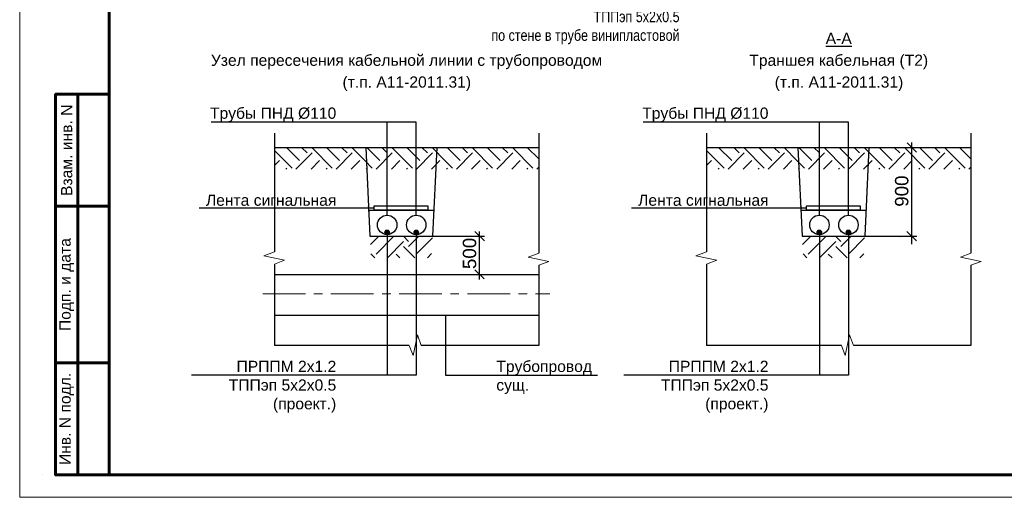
# Model space of a CAD drawing. Header units: millimetres. Extents: x 523431 to 527346, y -48565 to -47721.
# Tile 136 of 217: x 525907 to 526127, y -48565 to -48458. Entities that reach past the tile are written whole.
import ezdxf
from ezdxf import colors
from ezdxf.entities.mleader import LeaderData, LeaderLine
from ezdxf.enums import TextEntityAlignment as Align
from ezdxf.math import Vec2, Vec3

# ---------------------------------------------------------------- set-up
doc = ezdxf.new("R2010")
doc.units = ezdxf.units.MM
doc.linetypes.add('ACAD_ISO02W100', pattern=[15, 12, -3])
doc.linetypes.add('осевая', pattern=[50.8, 31.75, -6.35, 6.35, -6.35])
for name, color, linetype, lineweight in [('ВК-линия контур', 132, 'Continuous', 15), ('ВК-линия основная', 1, 'Continuous', 30), ('ВК-линия толстая', 30, 'Continuous', 60), ('ВК-Текст', 1, 'Continuous', 30), ('ТОНКИЕ', 4, 'Continuous', 15), ('трасса_кабеля', 1, 'ACAD_ISO02W100', 13), ('электрика', 1, 'Continuous', 40)]:
    doc.layers.add(name, color=color, linetype=linetype, lineweight=lineweight)
doc.layers.add('ВЫНОСКИ', color=3, linetype='Continuous')
doc.styles.get("Standard").update_dxf_attribs({"font": 'arial.ttf'})
doc.styles.add('СГЕНЕРИР_СТИЛЬ_1', font='times.ttf')

# ---------------------------------------------------------------- blocks, each defined once
blk = doc.blocks.new('_None')
blk = doc.blocks.new('*U31')
at = {"layer": 'ВК-линия контур', "color": 0}
for p, q in [((-420, 0), (-420, 297)), ((0, 0), (-420, 0))]:
    blk.add_line(p, q, dxfattribs=at)
at = {"layer": 'ВК-линия контур', "color": 0, "lineweight": 0}
blk.add_lwpolyline([(-415, 5), (-415, 5)], close=True, dxfattribs=at).dxf.unprotected_set("ltscale", 0)
at = {"layer": 'ВК-линия основная', "color": 0}
blk.add_lwpolyline([(-400, 90), (-400, 90)], dxfattribs=at)
at = {"layer": 'ВК-линия толстая', "color": 0}
for points in [[(-400, 5), (-400, 292), (-5, 292), (-5, 5)], [(-407, 65), (-412, 65), (-412, 90), (-407, 90)], [(-400, 65), (-407, 65), (-407, 90), (-400, 90)], [(-400, 90), (-400, 90), (-400, 90), (-400, 90)], [(-400, 90), (-400, 90), (-400, 90), (-400, 90)], [(-400, 90), (-400, 90), (-400, 90), (-400, 90)], [(-400, 90), (-400, 90), (-400, 90), (-400, 90)], [(-407, 30), (-412, 30), (-412, 65), (-407, 65)], [(-400, 30), (-407, 30), (-407, 65), (-400, 65)], [(-407, 5), (-412, 5), (-412, 30), (-407, 30)], [(-400, 5), (-407, 5), (-407, 30), (-400, 30)]]:
    blk.add_lwpolyline(points, close=True, dxfattribs=at)
blk.add_lwpolyline([(-400, 90), (-400, 90)], dxfattribs=at)
blk.add_lwpolyline([(-400, 90), (-400, 90)], dxfattribs=at)
blk.add_lwpolyline([(-400, 90), (-400, 90)], dxfattribs=at)
blk.add_lwpolyline([(-400, 90), (-400, 90)], dxfattribs=at)
blk.add_lwpolyline([(-400, 90), (-400, 90)], dxfattribs=at)
blk.add_lwpolyline([(-400, 90), (-400, 90)], dxfattribs=at)
blk.add_lwpolyline([(-400, 90), (-400, 90)], dxfattribs=at)
at = {"layer": 'ВК-Текст', "color": 0, "rotation": 90}
for s, insert, char_height, width, attachment_point in [('\\pi2;Согласовано', (-400, 90), 0.00000385, 0.0000385, 4), ('\\pi2.5;Инв. N дубл.', (-400, 90), 0.00000417, 0.0000417, 4), ('\\pi2.5;Подп. дата', (-400, 90), 0.00000417, 0.0000583, 4), ('Взам. инв. N', (-409.5, 77.5), 2.5, 25, 5), ('Подп. и дата', (-409.5, 47.5), 2.5, 35, 5), ('Инв. N подл.', (-409.5, 17.5), 2.5, 25, 5)]:
    blk.add_mtext(s, dxfattribs=dict(at, insert=insert, char_height=char_height, width=width, attachment_point=attachment_point))
at = {"layer": 'ВК-Текст', "color": 0}
blk.add_attdef('ЛИСТ_АЛ', text='', height=2.5, dxfattribs=at).set_placement((-10, 288.5), align=Align.MIDDLE_CENTER)
at = {"layer": 'ВК-Текст', "color": 0, "ltscale": 0.5}
blk.add_attdef('ВЕРХНИЙ_ШИФР', text='', height=0.000005, rotation=180, dxfattribs=at).set_placement((-400, 278), align=Align.MIDDLE_CENTER)
at = {"layer": 'ВК-Текст', "color": 0, "flags": 12}
blk.add_attdef('ФОРМАТ_ЛИСТА', (-42, 1.56), '', height=2.5, dxfattribs=at)
blk = doc.blocks.new('_Oblique')
at = {"color": 0, "linetype": 'ByBlock', "lineweight": -2}
blk.add_line((-0.5, -0.5), (0.5, 0.5), dxfattribs=at)

msp = doc.modelspace()

# ---------------------------------------------------------------- hatches: boundary and pattern name
at = {"linetype": 'Continuous', "ltscale": 0.3}
h = msp.add_hatch(dxfattribs=at)
h.set_pattern_fill('EARTH', scale=0.998364, angle=45, style=0)
h.set_pattern_definition([(45, (522518.896, -45831.408), (-3e-15, 8.965564), [6.339611, -6.339611]), (45, (522517.215, -45829.727), (-3e-15, 8.965564), [6.339611, -6.339611]), (45, (522515.534, -45828.046), (-3e-15, 8.965564), [6.339611, -6.339611]), (135, (522515.534, -45826.925), (-8.965564, -3e-15), [6.339611, -6.339611]), (135, (522517.215, -45825.244), (-8.965564, -3e-15), [6.339611, -6.339611]), (135, (522518.896, -45823.563), (-8.965564, -3e-15), [6.339611, -6.339611])])
h.paths.add_polyline_path([(526000.25, -48492.23), (525999.51, -48506.45), (526000.14, -48492.23)])
h.paths.add_polyline_path([(525985.79, -48511.25), (525985.54, -48506.45), (525999.51, -48506.45), (525999.26, -48511.25)])
h.paths.add_polyline_path([(525984.8, -48492.23), (525985.54, -48506.45), (525984.91, -48492.23)])
h = msp.add_hatch(dxfattribs=at)
h.set_pattern_fill('EARTH', scale=0.998364, angle=45, style=0)
h.set_pattern_definition([(45, (522615.442, -45831.408), (-3e-15, 8.965564), [6.339611, -6.339611]), (45, (522613.761, -45829.727), (-3e-15, 8.965564), [6.339611, -6.339611]), (45, (522612.08, -45828.046), (-3e-15, 8.965564), [6.339611, -6.339611]), (135, (522612.08, -45826.925), (-8.965564, -3e-15), [6.339611, -6.339611]), (135, (522613.761, -45825.244), (-8.965564, -3e-15), [6.339611, -6.339611]), (135, (522615.442, -45823.563), (-8.965564, -3e-15), [6.339611, -6.339611])])
h.paths.add_polyline_path([(526096.8, -48492.23), (526096.05, -48506.45), (526096.68, -48492.23)])
h.paths.add_polyline_path([(526082.33, -48511.25), (526082.08, -48506.45), (526096.05, -48506.45), (526095.8, -48511.25)])
h.paths.add_polyline_path([(526081.34, -48492.23), (526082.08, -48506.45), (526081.45, -48492.23)])
h = msp.add_hatch(dxfattribs=at)
h.set_pattern_fill('ANSI31', scale=0.004992, style=0)
h.set_pattern_definition([(45, (524254.31318, -47089.345856), (-0.01120695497, 0.01120695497), [])])
h.paths.add_polyline_path([(525989.38, -48505.09, 0.401576), (525988.88, -48505.57), (525989.38, -48505.57)])
h.paths.add_polyline_path([(525989.38, -48505.09), (525989.38, -48505.57), (525989.88, -48505.57, 0.401576)])
h.paths.add_polyline_path([(525989.38, -48505.57), (525988.88, -48505.57, 0.010835), (525988.88, -48505.59, 0.414214), (525989.38, -48506.09)])
h.paths.add_polyline_path([(525989.88, -48505.59, 0.010835), (525989.88, -48505.57), (525989.38, -48505.57), (525989.38, -48506.09, 0.414214)])
h = msp.add_hatch(dxfattribs=at)
h.set_pattern_fill('ANSI31', scale=0.004992, style=0)
h.set_pattern_definition([(45, (524260.81644, -47089.345856), (-0.01120695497, 0.01120695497), [])])
h.paths.add_polyline_path([(525995.88, -48505.09, 0.401576), (525995.39, -48505.57), (525995.88, -48505.57)])
h.paths.add_polyline_path([(525995.88, -48505.09), (525995.88, -48505.57), (525996.38, -48505.57, 0.401576)])
h.paths.add_polyline_path([(525995.88, -48505.57), (525995.39, -48505.57, 0.010835), (525995.39, -48505.59, 0.414214), (525995.88, -48506.09)])
h.paths.add_polyline_path([(525996.38, -48505.59, 0.010835), (525996.38, -48505.57), (525995.88, -48505.57), (525995.88, -48506.09, 0.414214)])
h = msp.add_hatch(dxfattribs=at)
h.set_pattern_fill('ANSI31', scale=0.004992, style=0)
h.set_pattern_definition([(45, (524350.859014, -47089.345856), (-0.01120695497, 0.01120695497), [])])
h.paths.add_polyline_path([(526085.93, -48505.09, 0.401576), (526085.43, -48505.57), (526085.93, -48505.57)])
h.paths.add_polyline_path([(526085.93, -48505.09), (526085.93, -48505.57), (526086.43, -48505.57, 0.401576)])
h.paths.add_polyline_path([(526085.93, -48505.57), (526085.43, -48505.57, 0.010835), (526085.43, -48505.59, 0.414214), (526085.93, -48506.09)])
h.paths.add_polyline_path([(526086.43, -48505.59, 0.010835), (526086.43, -48505.57), (526085.93, -48505.57), (526085.93, -48506.09, 0.414214)])
h = msp.add_hatch(dxfattribs=at)
h.set_pattern_fill('ANSI31', scale=0.004992, style=0)
h.set_pattern_definition([(45, (524357.362275, -47089.345856), (-0.01120695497, 0.01120695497), [])])
h.paths.add_polyline_path([(526092.43, -48505.09, 0.401576), (526091.93, -48505.57), (526092.43, -48505.57)])
h.paths.add_polyline_path([(526092.43, -48505.09), (526092.43, -48505.57), (526092.93, -48505.57, 0.401576)])
h.paths.add_polyline_path([(526092.43, -48505.57), (526091.93, -48505.57, 0.010835), (526091.93, -48505.59, 0.414214), (526092.43, -48506.09)])
h.paths.add_polyline_path([(526092.93, -48505.59, 0.010835), (526092.93, -48505.57), (526092.43, -48505.57), (526092.43, -48506.09, 0.414214)])

# ---------------------------------------------------------------- linework, layer by layer
at = {"color": 7, "linetype": 'Continuous', "ltscale": 0.3}
for p, q in [((525964.18, -48483.46), (525964.18, -48509.97)), ((526023.24, -48483.46), (526023.24, -48510.23)), ((526060.72, -48483.46), (526060.72, -48509.97)), ((526106.57, -48508.19), (526106.57, -48485.55)), ((526119.78, -48483.46), (526119.78, -48510.23)), ((525964.18, -48486.62), (526023.24, -48486.62)), ((525968.12, -48491.22), (525964.18, -48487.28)), ((525969.8, -48489.54), (525966.88, -48486.62)), ((525971.48, -48487.85), (525970.25, -48486.62)), ((525971.48, -48486.73), (525971.59, -48486.62)), ((525977.08, -48491.22), (525972.6, -48486.73)), ((525978.76, -48489.54), (525975.85, -48486.62)), ((525980.44, -48487.85), (525979.21, -48486.62)), ((525980.44, -48486.73), (525980.56, -48486.62)), ((525984.37, -48489.54), (525981.57, -48486.73)), ((525984.61, -48486.62), (525985.54, -48506.45)), ((525987.73, -48489.54), (525984.82, -48486.62)), ((525989.41, -48487.85), (525988.18, -48486.62)), ((525989.41, -48486.73), (525989.52, -48486.62)), ((525995.01, -48491.22), (525990.53, -48486.73)), ((525996.69, -48489.54), (525993.78, -48486.62)), ((525998.38, -48487.85), (525997.14, -48486.62)), ((525998.38, -48486.73), (525998.49, -48486.62)), ((526002.36, -48489.59), (525999.5, -48486.73)), ((526000.44, -48486.62), (525999.51, -48506.45)), ((526005.66, -48489.54), (526002.75, -48486.62)), ((526007.34, -48487.85), (526006.11, -48486.62)), ((526007.34, -48486.73), (526007.45, -48486.62)), ((526012.94, -48491.22), (526008.46, -48486.73)), ((526014.63, -48489.54), (526011.71, -48486.62)), ((526016.31, -48487.85), (526015.07, -48486.62)), ((526016.31, -48486.73), (526016.42, -48486.62)), ((526021.91, -48491.22), (526017.43, -48486.73)), ((526023.24, -48489.18), (526020.68, -48486.62)), ((526060.72, -48486.62), (526119.78, -48486.62)), ((526064.66, -48491.22), (526060.72, -48487.28)), ((526066.34, -48489.54), (526063.43, -48486.62)), ((526068.02, -48487.85), (526066.79, -48486.62)), ((526068.02, -48486.73), (526068.14, -48486.62)), ((526073.63, -48491.22), (526069.15, -48486.73)), ((526075.31, -48489.54), (526072.4, -48486.62)), ((526076.99, -48487.85), (526075.76, -48486.62)), ((526076.99, -48486.73), (526077.1, -48486.62)), ((526080.91, -48489.54), (526078.11, -48486.73)), ((526081.15, -48486.62), (526082.08, -48506.45)), ((526084.27, -48489.54), (526081.36, -48486.62)), ((526085.96, -48487.85), (526084.72, -48486.62)), ((526085.96, -48486.73), (526086.07, -48486.62)), ((526091.56, -48491.22), (526087.08, -48486.73)), ((526093.24, -48489.54), (526090.33, -48486.62)), ((526090.59, -48486.62), (526107.7, -48486.62)), ((526094.92, -48487.85), (526093.69, -48486.62)), ((526094.92, -48486.73), (526095.03, -48486.62)), ((526098.9, -48489.59), (526096.04, -48486.73)), ((526096.98, -48486.62), (526096.05, -48506.45)), ((526102.21, -48489.54), (526099.29, -48486.62)), ((526103.89, -48487.85), (526102.65, -48486.62)), ((526103.89, -48486.73), (526104, -48486.62)), ((526109.49, -48491.22), (526105.01, -48486.73)), ((526111.17, -48489.54), (526108.26, -48486.62)), ((526112.85, -48487.85), (526111.62, -48486.62)), ((526112.85, -48486.73), (526112.96, -48486.62)), ((526118.46, -48491.22), (526113.97, -48486.73)), ((526119.78, -48489.18), (526117.22, -48486.62)), ((525964.18, -48490.67), (525965.32, -48489.54)), ((525969.01, -48491.44), (525972.6, -48487.85)), ((525972.37, -48491.44), (525974.28, -48489.54)), ((525977.98, -48491.44), (525981.57, -48487.85)), ((525981.34, -48491.44), (525983.25, -48489.54)), ((525986.05, -48491.22), (525984.37, -48489.54)), ((525986.94, -48491.44), (525990.53, -48487.85)), ((525990.31, -48491.44), (525992.21, -48489.54)), ((525995.91, -48491.44), (525999.5, -48487.85)), ((525999.27, -48491.44), (526001.18, -48489.54)), ((526003.98, -48491.22), (526002.36, -48489.59)), ((526004.88, -48491.44), (526008.46, -48487.85)), ((526008.24, -48491.44), (526010.14, -48489.54)), ((526013.84, -48491.44), (526017.43, -48487.85)), ((526017.2, -48491.44), (526019.11, -48489.54)), ((526060.72, -48490.67), (526061.86, -48489.54)), ((526065.56, -48491.44), (526069.15, -48487.85)), ((526068.92, -48491.44), (526070.83, -48489.54)), ((526074.52, -48491.44), (526078.11, -48487.85)), ((526077.89, -48491.44), (526079.79, -48489.54)), ((526082.59, -48491.22), (526080.91, -48489.54)), ((526083.49, -48491.44), (526087.08, -48487.85)), ((526086.85, -48491.44), (526088.76, -48489.54)), ((526092.46, -48491.44), (526096.04, -48487.85)), ((526095.82, -48491.44), (526097.72, -48489.54)), ((526100.52, -48491.22), (526098.9, -48489.59)), ((526101.42, -48491.44), (526105.01, -48487.85)), ((526104.78, -48491.44), (526106.69, -48489.54)), ((526110.39, -48491.44), (526113.97, -48487.85)), ((526113.75, -48491.44), (526115.65, -48489.54)), ((525966.77, -48491.44), (525967, -48491.22)), ((525975.74, -48491.44), (525975.96, -48491.22)), ((525984.7, -48491.44), (525984.93, -48491.22)), ((525993.67, -48491.44), (525993.89, -48491.22)), ((526002.63, -48491.44), (526002.86, -48491.22)), ((526011.6, -48491.44), (526011.82, -48491.22)), ((526020.56, -48491.44), (526020.79, -48491.22)), ((526022.81, -48491.44), (526023.24, -48491.01)), ((526063.32, -48491.44), (526063.54, -48491.22)), ((526072.28, -48491.44), (526072.51, -48491.22)), ((526081.25, -48491.44), (526081.47, -48491.22)), ((526090.21, -48491.44), (526090.44, -48491.22)), ((526099.18, -48491.44), (526099.4, -48491.22)), ((526108.15, -48491.44), (526108.37, -48491.22)), ((526117.11, -48491.44), (526117.34, -48491.22)), ((526119.35, -48491.44), (526119.78, -48491.01)), ((525985.14, -48500.66), (525999.9, -48500.66)), ((525985.21, -48500.76), (525985.21, -48500.76)), ((525986.51, -48499.65), (525998.49, -48499.65)), ((525986.51, -48500.65), (525986.51, -48499.65)), ((525998.49, -48500.65), (525986.51, -48500.65)), ((525998.49, -48499.65), (525998.49, -48500.65)), ((526081.69, -48500.66), (526096.45, -48500.66)), ((526081.75, -48500.76), (526081.76, -48500.76)), ((526083.06, -48499.65), (526095.04, -48499.65)), ((526083.06, -48500.65), (526083.06, -48499.65)), ((526095.04, -48500.65), (526083.06, -48500.65)), ((526095.04, -48499.65), (526095.04, -48500.65)), ((525985.54, -48506.45), (525999.51, -48506.45)), ((525994.04, -48506.45), (526011.15, -48506.45)), ((526010.03, -48516.11), (526010.03, -48505.38)), ((526082.08, -48506.45), (526096.05, -48506.45)), ((526090.59, -48506.46), (526107.7, -48506.46)), ((526103.89, -48506.57), (526104, -48506.46)), ((525964.18, -48512.67), (525964.18, -48530.85)), ((526023.24, -48512.93), (526023.24, -48530.85)), ((526060.72, -48512.67), (526060.72, -48530.85)), ((526119.78, -48512.93), (526119.78, -48530.85)), ((525964.18, -48514.98), (526023.24, -48514.98)), ((525964.18, -48524.07), (526023.24, -48524.07)), ((525994.3, -48530.85), (525964.18, -48530.85)), ((526023.24, -48530.85), (525997.01, -48530.85)), ((526090.85, -48530.85), (526060.72, -48530.85)), ((526119.78, -48530.85), (526093.56, -48530.85))]:
    msp.add_line(p, q, dxfattribs=at)
for centre, radius in [((525989.38, -48503.92), 2.17), ((525995.88, -48503.92), 2.17), ((526085.93, -48503.92), 2.17), ((526092.43, -48503.92), 2.17), ((525989.38, -48505.59), 0.499), ((525995.88, -48505.59), 0.499), ((526085.93, -48505.59), 0.499), ((526092.43, -48505.59), 0.499)]:
    msp.add_circle(centre, radius, dxfattribs=at)
at = {"layer": 'ВЫНОСКИ', "color": 7, "linetype": 'Continuous', "ltscale": 0.05}
for p, q in [((526107.63, -48487.68), (526105.51, -48485.56)), ((526011.09, -48507.51), (526008.97, -48505.39)), ((526107.62, -48507.47), (526105.5, -48505.43)), ((526011.08, -48515.99), (526008.96, -48513.95))]:
    msp.add_line(p, q, dxfattribs=at)
at = {"layer": 'ТОНКИЕ', "color": 7, "linetype": 'Continuous', "ltscale": 100}
for p, q in [((525961.81, -48510.83), (525964.18, -48509.97)), ((525966.44, -48511.8), (525961.81, -48510.83)), ((525964.18, -48512.67), (525966.44, -48511.8)), ((526020.87, -48511.09), (526023.24, -48510.23)), ((526025.5, -48512.06), (526020.87, -48511.09)), ((526058.36, -48510.83), (526060.72, -48509.97)), ((526062.99, -48511.8), (526058.36, -48510.83)), ((526060.72, -48512.67), (526062.99, -48511.8)), ((526117.42, -48511.09), (526119.78, -48510.23)), ((526122.05, -48512.06), (526117.42, -48511.09)), ((526023.24, -48512.93), (526025.5, -48512.06)), ((526119.78, -48512.93), (526122.05, -48512.06)), ((525995.18, -48533.11), (525996.14, -48528.48)), ((525996.14, -48528.48), (525997.01, -48530.85)), ((526091.72, -48533.11), (526092.69, -48528.48)), ((526092.69, -48528.48), (526093.56, -48530.85)), ((525994.3, -48530.85), (525995.18, -48533.11)), ((526090.85, -48530.85), (526091.72, -48533.11))]:
    msp.add_line(p, q, dxfattribs=at)
at = {"layer": 'трасса_кабеля', "color": 7, "linetype": 'осевая', "ltscale": 0.3}
msp.add_line((525961.59, -48519.34), (526025.68, -48519.34), dxfattribs=at)

# ---------------------------------------------------------------- block references
msp.add_blockref('*U31', (526327.29, -48564.75))

# ---------------------------------------------------------------- texts
at = {"color": 7, "linetype": 'Continuous'}
for s, p in [('900', (526105.81, -48499.87)), ('500', (526009.26, -48513.78))]:
    msp.add_text(s, height=2.995, rotation=90, dxfattribs=at).set_placement(p)
at = {"layer": 'ВЫНОСКИ', "color": 7, "linetype": 'Continuous'}
for s, p in [('%%UА-А', (526090.25, -48462.27)), ('Узел пересечения кабельной линии с трубопроводом', (525993.71, -48467.15)), ('Траншея кабельная (Т2)', (526090.25, -48467.15)), ('(т.п. А11-2011.31)', (525993.76, -48472.02)), ('(т.п. А11-2011.31)', (526090.31, -48472.02))]:
    msp.add_text(s, height=2.5, dxfattribs=at).set_placement(p, align=Align.MIDDLE_CENTER)

# ---------------------------------------------------------------- leaders
at = {"layer": 'электрика', "color": 7, "lineweight": 0, "ltscale": 100}
ml = msp.add_multileader_mtext('Standard', dxfattribs=at)
ml.set_content('Трубы ПНД %%C110', color=7)
ml.set_leader_properties()
ml.set_arrow_properties(name='NONE')
ml.build(insert=Vec2(0, 0))
ml.multileader.update_dxf_attribs({"text_left_attachment_type": 6, "text_right_attachment_type": 6, "arrow_head_size": 2})
ctx = ml.context
ctx.base_point, ctx.char_height, ctx.arrow_head_size, ctx.landing_gap_size, ctx.plane_origin = Vec3(525950.03, -48480.96), 2.5, 2, 0.02, Vec3(525999.62, -48493.38)
ctx.left_attachment, ctx.right_attachment, ctx.text_align_type = 6, 6, 2
notes = []
notes.append((ctx, [(0, (1, 1, 0), (525989.38, -48480.96), (-1, 0), 11.35, [(0, [(525989.38, -48501.75)], 0, [])])]))
ctx.mtext.insert, ctx.mtext.width, ctx.mtext.alignment, ctx.mtext.flow_direction = Vec3(525978.01, -48477.72), 39.6712, 3, 5
ml = msp.add_multileader_mtext('Standard', dxfattribs=at)
ml.set_content(' ', color=7)
ml.set_leader_properties()
ml.set_arrow_properties(name='NONE')
ml.build(insert=Vec2(0, 0))
ml.multileader.update_dxf_attribs({"text_left_attachment_type": 6, "text_right_attachment_type": 6, "arrow_head_size": 2})
ctx = ml.context
ctx.base_point, ctx.char_height, ctx.arrow_head_size, ctx.landing_gap_size, ctx.plane_origin = Vec3(525988.37, -48480.96), 2.5, 2, 0.02, Vec3(526006.13, -48493.38)
ctx.left_attachment, ctx.right_attachment, ctx.text_align_type = 6, 6, 2
notes.append((ctx, [(0, (1, 1, 0), (525995.88, -48480.96), (-1, 0), 6.5, [(0, [(525995.88, -48501.75)], 0, [])])]))
ctx.mtext.insert, ctx.mtext.width, ctx.mtext.alignment, ctx.mtext.flow_direction = Vec3(525989.36, -48478.46), 32.0301, 3, 5
ml = msp.add_multileader_mtext('Standard', dxfattribs=at)
ml.set_content('Трубы ПНД %%C110', color=7)
ml.set_leader_properties()
ml.set_arrow_properties(name='NONE')
ml.build(insert=Vec2(0, 0))
ml.multileader.update_dxf_attribs({"text_left_attachment_type": 6, "text_right_attachment_type": 6, "arrow_head_size": 2})
ctx = ml.context
ctx.base_point, ctx.char_height, ctx.arrow_head_size, ctx.landing_gap_size, ctx.plane_origin = Vec3(526046.57, -48480.96), 2.5, 2, 0.02, Vec3(526096.17, -48493.38)
ctx.left_attachment, ctx.right_attachment, ctx.text_align_type = 6, 6, 2
notes.append((ctx, [(0, (1, 1, 0), (526085.93, -48480.96), (-1, 0), 11.35, [(0, [(526085.93, -48501.75)], 0, [])])]))
ctx.mtext.insert, ctx.mtext.width, ctx.mtext.alignment, ctx.mtext.flow_direction = Vec3(526074.56, -48477.72), 39.6712, 3, 5
ml = msp.add_multileader_mtext('Standard', dxfattribs=at)
ml.set_content(' ', color=7)
ml.set_leader_properties()
ml.set_arrow_properties(name='NONE')
ml.build(insert=Vec2(0, 0))
ml.multileader.update_dxf_attribs({"text_left_attachment_type": 6, "text_right_attachment_type": 6, "arrow_head_size": 2})
ctx = ml.context
ctx.base_point, ctx.char_height, ctx.arrow_head_size, ctx.landing_gap_size, ctx.plane_origin = Vec3(526084.92, -48480.96), 2.5, 2, 0.02, Vec3(526102.67, -48493.38)
ctx.left_attachment, ctx.right_attachment, ctx.text_align_type = 6, 6, 2
notes.append((ctx, [(0, (1, 1, 0), (526092.43, -48480.96), (-1, 0), 6.5, [(0, [(526092.43, -48501.75)], 0, [])])]))
ctx.mtext.insert, ctx.mtext.width, ctx.mtext.alignment, ctx.mtext.flow_direction = Vec3(526085.91, -48478.46), 32.0301, 3, 5
ml = msp.add_multileader_mtext('Standard', dxfattribs=at)
ml.set_content('Лента сигнальная', color=7)
ml.set_leader_properties()
ml.set_arrow_properties(name='NONE')
ml.build(insert=Vec2(0, 0))
ml.multileader.update_dxf_attribs({"text_left_attachment_type": 6, "text_right_attachment_type": 6, "arrow_head_size": 2})
ctx = ml.context
ctx.base_point, ctx.char_height, ctx.arrow_head_size, ctx.landing_gap_size, ctx.plane_origin = Vec3(525949.14, -48500.15), 2.5, 2, 0.02, Vec3(525992.74, -48511.13)
ctx.left_attachment, ctx.right_attachment, ctx.text_align_type = 6, 6, 2
notes.append((ctx, [(0, (1, 1, 0), (525982.5, -48500.15), (-1, 0), 4.45, [(0, [(525986.51, -48500.15)], 0, [])])]))
ctx.mtext.insert, ctx.mtext.width, ctx.mtext.alignment, ctx.mtext.flow_direction = Vec3(525978.03, -48497.15), 65.7582, 3, 5
ml = msp.add_multileader_mtext('Standard', dxfattribs=at)
ml.set_content('Лента сигнальная', color=7)
ml.set_leader_properties()
ml.set_arrow_properties(name='NONE')
ml.build(insert=Vec2(0, 0))
ml.multileader.update_dxf_attribs({"text_left_attachment_type": 6, "text_right_attachment_type": 6, "arrow_head_size": 2})
ctx = ml.context
ctx.base_point, ctx.char_height, ctx.arrow_head_size, ctx.landing_gap_size, ctx.plane_origin = Vec3(526045.69, -48500.15), 2.5, 2, 0.02, Vec3(526089.29, -48511.13)
ctx.left_attachment, ctx.right_attachment, ctx.text_align_type = 6, 6, 2
notes.append((ctx, [(0, (1, 1, 0), (526079.05, -48500.15), (-1, 0), 4.45, [(0, [(526083.06, -48500.15)], 0, [])])]))
ctx.mtext.insert, ctx.mtext.width, ctx.mtext.alignment, ctx.mtext.flow_direction = Vec3(526074.58, -48497.15), 65.7582, 3, 5
ml = msp.add_multileader_mtext('Standard', dxfattribs=at)
ml.set_content('ПРППМ 2х1.2 ТППэп 5х2х0.5 (проект.) ', color=7)
ml.set_leader_properties()
ml.set_arrow_properties(name='NONE')
ml.build(insert=Vec2(0, 0))
ml.multileader.update_dxf_attribs({"text_left_attachment_type": 6, "text_right_attachment_type": 6, "arrow_head_size": 2})
ctx = ml.context
ctx.base_point, ctx.char_height, ctx.arrow_head_size, ctx.landing_gap_size, ctx.plane_origin = Vec3(525954.18, -48537.49), 2.5, 2, 0.02, Vec3(525999.62, -48548.48)
ctx.left_attachment, ctx.right_attachment, ctx.text_align_type = 6, 6, 2
notes.append((ctx, [(0, (1, 1, 0), (525989.38, -48537.49), (-1, 0), 11.35, [(0, [(525989.38, -48505.59)], 0, [])])]))
ctx.mtext.insert, ctx.mtext.width, ctx.mtext.alignment, ctx.mtext.flow_direction = Vec3(525978.01, -48534.26), 32.0301, 3, 5
ml = msp.add_multileader_mtext('Standard', dxfattribs=at)
ml.set_content(' ', color=7)
ml.set_leader_properties()
ml.set_arrow_properties(name='NONE')
ml.build(insert=Vec2(0, 0))
ml.multileader.update_dxf_attribs({"text_left_attachment_type": 6, "text_right_attachment_type": 6, "arrow_head_size": 2})
ctx = ml.context
ctx.base_point, ctx.char_height, ctx.arrow_head_size, ctx.landing_gap_size, ctx.plane_origin = Vec3(525988.37, -48537.49), 2.5, 2, 0.02, Vec3(526006.13, -48548.48)
ctx.left_attachment, ctx.right_attachment, ctx.text_align_type = 6, 6, 2
notes.append((ctx, [(0, (1, 1, 0), (525995.88, -48537.49), (-1, 0), 6.5, [(0, [(525995.88, -48505.59)], 0, [])])]))
ctx.mtext.insert, ctx.mtext.width, ctx.mtext.alignment, ctx.mtext.flow_direction = Vec3(525989.36, -48534.99), 32.0301, 3, 5
ml = msp.add_multileader_mtext('Standard', dxfattribs=at)
ml.set_content('ПРППМ 2х1.2 ТППэп 5х2х0.5 (проект.) ', color=7)
ml.set_leader_properties()
ml.set_arrow_properties(name='NONE')
ml.build(insert=Vec2(0, 0))
ml.multileader.update_dxf_attribs({"text_left_attachment_type": 6, "text_right_attachment_type": 6, "arrow_head_size": 2})
ctx = ml.context
ctx.base_point, ctx.char_height, ctx.arrow_head_size, ctx.landing_gap_size, ctx.plane_origin = Vec3(526050.73, -48537.49), 2.5, 2, 0.02, Vec3(526096.17, -48548.48)
ctx.left_attachment, ctx.right_attachment, ctx.text_align_type = 6, 6, 2
notes.append((ctx, [(0, (1, 1, 0), (526085.93, -48537.49), (-1, 0), 11.35, [(0, [(526085.93, -48505.59)], 0, [])])]))
ctx.mtext.insert, ctx.mtext.width, ctx.mtext.alignment, ctx.mtext.flow_direction = Vec3(526074.56, -48534.26), 32.0301, 3, 5
ml = msp.add_multileader_mtext('Standard', dxfattribs=at)
ml.set_content(' ', color=7)
ml.set_leader_properties()
ml.set_arrow_properties(name='NONE')
ml.build(insert=Vec2(0, 0))
ml.multileader.update_dxf_attribs({"text_left_attachment_type": 6, "text_right_attachment_type": 6, "arrow_head_size": 2})
ctx = ml.context
ctx.base_point, ctx.char_height, ctx.arrow_head_size, ctx.landing_gap_size, ctx.plane_origin = Vec3(526084.92, -48537.49), 2.5, 2, 0.02, Vec3(526102.67, -48548.48)
ctx.left_attachment, ctx.right_attachment, ctx.text_align_type = 6, 6, 2
notes.append((ctx, [(0, (1, 1, 0), (526092.43, -48537.49), (-1, 0), 6.5, [(0, [(526092.43, -48505.59)], 0, [])])]))
ctx.mtext.insert, ctx.mtext.width, ctx.mtext.alignment, ctx.mtext.flow_direction = Vec3(526085.91, -48534.99), 32.0301, 3, 5
ml = msp.add_multileader_mtext('Standard', dxfattribs=at)
ml.set_content('Трубопровод\\Pсущ.', color=7)
ml.set_leader_properties()
ml.set_arrow_properties(name='NONE')
ml.build(insert=Vec2(0, 0))
ml.multileader.update_dxf_attribs({"text_left_attachment_type": 6, "text_right_attachment_type": 6, "arrow_head_size": 2})
ctx = ml.context
ctx.base_point, ctx.char_height, ctx.arrow_head_size, ctx.landing_gap_size, ctx.plane_origin = Vec3(526013.74, -48537.49), 2.5, 2, 0.02, Vec3(525992.15, -48548.48)
ctx.left_attachment, ctx.right_attachment = 6, 6
notes.append((ctx, [(0, (1, 1, 0), (526002.39, -48537.49), (1, 0), 11.35, [(0, [(526002.39, -48524.07)], 0, [])])]))
ctx.mtext.insert, ctx.mtext.width, ctx.mtext.flow_direction = Vec3(526013.76, -48534.26), 32.0301, 5
for ctx, leaders in notes:
    for number, flags, end, landing, length, lines in leaders:
        leader = LeaderData()
        leader.index, (leader.has_last_leader_line, leader.has_dogleg_vector, leader.attachment_direction) = number, flags
        leader.last_leader_point, leader.dogleg_vector, leader.dogleg_length = Vec3(end), Vec3(landing), length
        for number, points, colour, breaks in lines:
            line = LeaderLine()
            line.index, line.vertices, line.color, line.breaks = number, Vec3.list(points), colors.encode_raw_color(colour), breaks
            leader.lines.append(line)
        ctx.leaders.append(leader)

# ---------------------------------------------------------------- next in the draw order: leaders
at = {"layer": 'электрика', "color": 7, "lineweight": 0, "ltscale": 10}
ml = msp.add_multileader_mtext('Standard', dxfattribs=at)
ml.set_content('{\\fArial|b0|i0|c204|p34;\\W0.8;ПРППМ 2х1.2\\PТППэп 5х2х0.5\\Pпо стене в трубе винипластовой }', color=7, style='СГЕНЕРИР_СТИЛЬ_1')
ml.set_leader_properties()
ml.set_arrow_properties(name='OBLIQUE')
ml.build(insert=Vec2(0, 0))
ml.multileader.update_dxf_attribs({"text_left_attachment_type": 6, "text_right_attachment_type": 6, "arrow_head_size": 2})
ctx = ml.context
ctx.base_point, ctx.char_height, ctx.arrow_head_size, ctx.landing_gap_size, ctx.plane_origin = Vec3(526013.01, -48455.23), 2.5, 2, 0.02, Vec3(526019.84, -48428.08)
ctx.left_attachment, ctx.right_attachment, ctx.text_align_type = 6, 6, 2
notes = []
notes.append((ctx, [(1, (1, 1, 0), (526058.52, -48455.23), (-1, 0), 3.8, [(0, [(526058.52, -48394.69)], 0, [])])]))
ctx.mtext.insert, ctx.mtext.width, ctx.mtext.defined_height, ctx.mtext.alignment, ctx.mtext.flow_direction = Vec3(526054.7, -48451.99), 3.200995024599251e-12, 6.71, 3, 5
ctx.mtext.has_bg_fill, ctx.mtext.bg_color, ctx.mtext.bg_scale_factor, ctx.mtext.bg_transparency, ctx.mtext.use_window_bg_color = 1, -1027028792, 1.5, 0, 1
for ctx, leaders in notes:
    for number, flags, end, landing, length, lines in leaders:
        leader = LeaderData()
        leader.index, (leader.has_last_leader_line, leader.has_dogleg_vector, leader.attachment_direction) = number, flags
        leader.last_leader_point, leader.dogleg_vector, leader.dogleg_length = Vec3(end), Vec3(landing), length
        for number, points, colour, breaks in lines:
            line = LeaderLine()
            line.index, line.vertices, line.color, line.breaks = number, Vec3.list(points), colors.encode_raw_color(colour), breaks
            leader.lines.append(line)
        ctx.leaders.append(leader)

doc.saveas('drawing.dxf')
